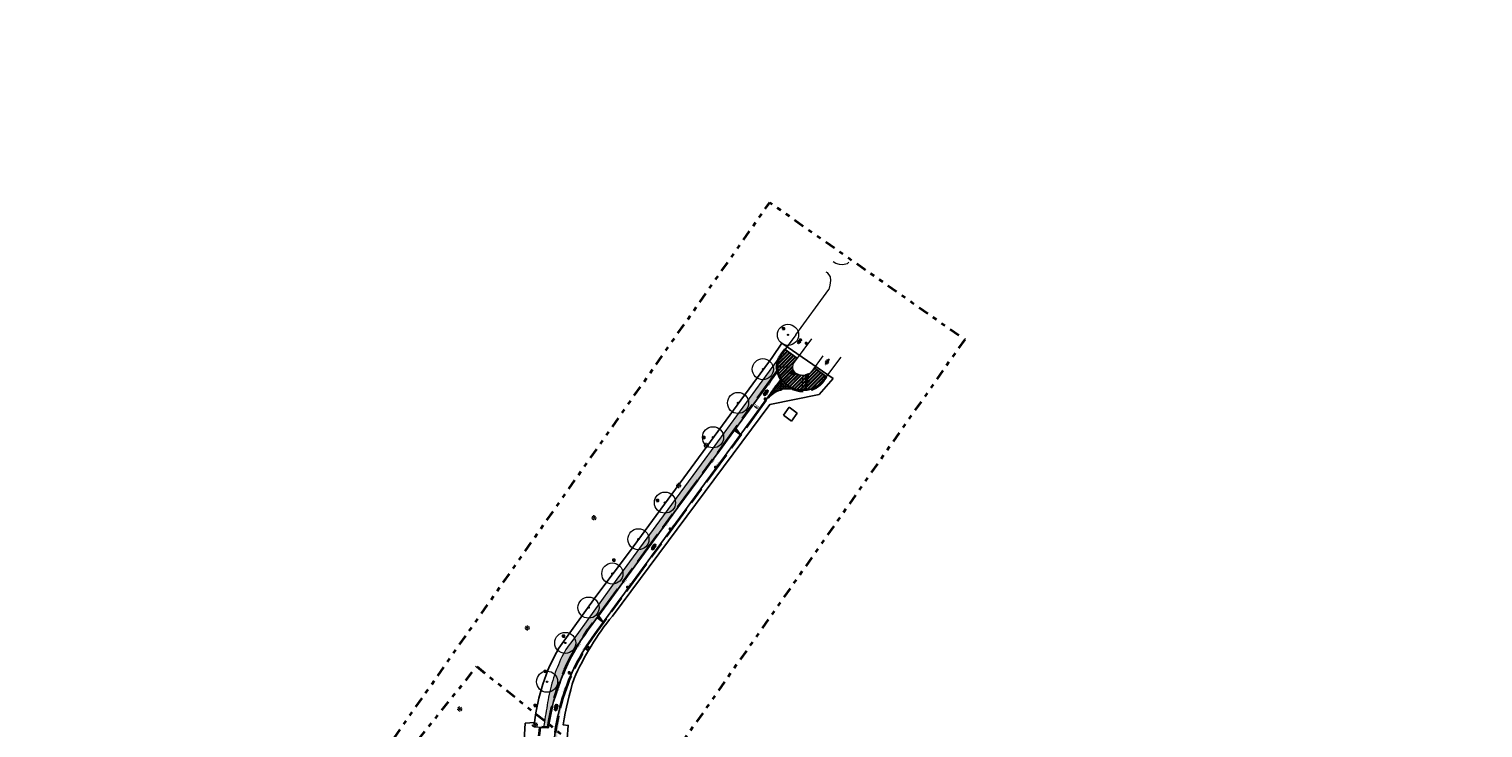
# Model space of a CAD drawing. Header units: metres. Extents: x -1 to 222837, y -2 to 853657.
# Tile 96 of 256: x 110506 to 110850, y 426902 to 427067. Entities that reach past the tile are written whole.
import ezdxf
from ezdxf.enums import TextEntityAlignment as Align

# ---------------------------------------------------------------- set-up
doc = ezdxf.new("R2010")
doc.units = ezdxf.units.M
doc.header["$XCLIPFRAME"] = 0
for name, pattern in [('AL-TEKENBLADGRENS', [11.5, 2.5, -1.5, 1, -1.5, 1, -1.5, 2.5]), ('RI-HWA_KOLKAANSLUITING', [4.3, 2.5, -1.8]), ('VH-OPSLUITBAND_100X200', [16, 8, -2, 4, -2]), ('XX-HIDDEN', [4, 2, -2])]:
    doc.linetypes.add(name, pattern=pattern)
for name, color, linetype in [('A-Herstraten', 7, 'Continuous'), ('A-Maatvoering', 30, 'Continuous'), ('BORD-ZWART', 7, 'Continuous'), ('N-ONTWERP', 1, 'Continuous'), ('Verkeersbord', 7, 'Continuous'), ('X-REF', 7, 'Continuous')]:
    doc.layers.add(name, color=color, linetype=linetype)
for name, color, linetype, lineweight in [('B-ALG', 8, 'Continuous', 5), ('B-GRN-BOOM', 74, 'Continuous', 15), ('B-GRS-WERKGRENS', 4, 'WERKGRENS', 25), ('B-GV-GR-BOOM-S', 95, 'Continuous', 13), ('B-Lichtmast', 8, 'Continuous', 5), ('B-OI-RI-GWA_KOLK-S', 30, 'Continuous', 30), ('B-OI-RI-GWA_RIOOLPUT-S', 30, 'Continuous', 30), ('B-WE-RI-PUT_BETON-S', 8, 'Continuous', 25), ('B-WE-VH-VERHARDING_TEGEL-S', 252, 'Continuous', 25), ('N-KL-RIOOL-PUTDEKSEL', 10, 'Continuous', 25), ('N-WE-GR-BOS-A', 42, 'Continuous', 18), ('N-WE-RI-HWA_KOLK-S', 150, 'Continuous', 25), ('N-WE-VH-KANTOPSLUITING_OPSLUITBAND_100X200-G VOETPAD', 150, 'VH-OPSLUITBAND_100X200', 35), ('N-WE-VH-KANTOPSLUITING_VOORKANT OB 100X200', 7, 'Continuous', 25), ('N-WE-VH-MATERIAALGRENS-G', 7, 'XX-HIDDEN', 35), ('N-WE-VH-VERHARDING_TEGEL-S', 7, 'Continuous', 25), ('Openbaar_verlichtingsobject', 1, 'Continuous', 0), ('X-XX-AL-HOOGTELABEL-T25', 7, 'Continuous', 25), ('X-XX-AL-TEKENBLADGRENS-G blad 2', 7, 'AL-TEKENBLADGRENS', 35)]:
    doc.layers.add(name, color=color, linetype=linetype, lineweight=lineweight)
doc.layers.add('N-WE-RI-HWA_KOLKAANSLUITING-G', color=7, linetype='RI-HWA_KOLKAANSLUITING', lineweight=25, true_color=0x0078f0)
doc.styles.add('NLCS-ISO', font='NLCS-ISO.ttf')
doc.styles.add('NLCS-ISO-ANNOTATIEF-T25', font='NLCS-ISO.ttf', dxfattribs={"height": 2.5})
doc.styles.add('NLCS-ISO-M1000-T25', font='NLCS-ISO.ttf')
doc.linetypes.add('WERKGRENS', pattern='A,2.5,-1,[133,ltypeshp.shx,S=1,R=0,X=-1,Y=0],-1,2.5', length=7)
doc.dimstyles.new('NLCS-ANNOTATIEF-T25-PIJL', dxfattribs={"dimtxt": 2.5, "dimasz": 2.5, "dimexe": 2, "dimexo": 2, "dimgap": 0.7, "dimtad": 1, "dimzin": 0, "dimdsep": 46, "dimtxsty": 'NLCS-ISO-ANNOTATIEF-T25', "dimcen": 0, "dimdle": 2, "dimclrd": 256, "dimclre": 256, "dimclrt": 256, "dimadec": 5, "dimazin": 0, "dimtfac": 1, "dimtofl": 0, "dimtmove": 1, "dimatfit": 0, "dimfxl": 2, "dimfxlon": 1, "dimtfillclr": 254, "dimtolj": 1, "dimtzin": 0, "dimlwd": 18, "dimlwe": 18, "dimarcsym": 0})
picture_1 = doc.add_image_def('image1.ecw', size_in_pixel=(400001, 250001))
picture_2 = doc.add_image_def('image2.ecw', size_in_pixel=(120000, 80000))
picture_3 = doc.add_image_def('image4.png', size_in_pixel=(75, 76))
pattern_1 = [(0, (0, 0), (0.2, 0.2), [0.24, -0.16]), (90, (0.12, -0.08), (-0.8, 5e-17), [0.16, -0.24]), (90, (0.32, 0.12), (-0.8, 5e-17), [0.16, -0.24]), (90, (0.52, -0.04), (-0.8, 5e-17), [0.08, -0.32]), (90, (0.72, 0.16), (-0.8, 5e-17), [0.08, -0.32])]

# ---------------------------------------------------------------- blocks, each defined once
blk = doc.blocks.new('SVH-TEGEL_300X300_DUN_HALFST_KL-SO')
for p, q in [((-3.1, 0.8), (-3, 0.8)), ((-3, -0.8), (-3, 0.8)), ((-3, 0), (-1.5, 0)), ((-1.8, 1.5), (-1.5, 1.5)), ((-1.5, -1.6), (-1.5, 1.6)), ((-1.5, 0.8), (0, 0.8)), ((0, -1.8), (0, 1.8)), ((0, 1.5), (1.5, 1.5)), ((0, 0), (1.5, 0)), ((1.5, -1.6), (1.5, 1.6)), ((1.5, 0.8), (3, 0.8)), ((3, -0.8), (3, 0.8)), ((3, 0), (3.4, 0)), ((-3.1, -0.8), (-3, -0.8)), ((-1.8, -1.5), (-1.5, -1.5)), ((-1.5, -0.8), (0, -0.8)), ((0, -1.5), (1.5, -1.5)), ((1.5, -0.8), (3, -0.8))]:
    blk.add_line(p, q)
at = {"style": 'NLCS-ISO'}
blk.add_attdef('FORMAAT', text='', height=1.8, dxfattribs=at).set_placement((-3.2, 0), align=Align.MIDDLE_RIGHT)
blk.add_attdef('KLEUR', text='', height=1.8, dxfattribs=at).set_placement((3.5, 0), align=Align.MIDDLE_LEFT)
at = {"style": 'NLCS-ISO', "flags": 1}
blk.add_attdef('FUNCTIE', text='', height=1.8, dxfattribs=at).set_placement((0.1, -3.6), align=Align.MIDDLE_CENTER)
blk = doc.blocks.new('SVH-TEGEL_300X300_DUN_HALFST-SO')
for p, q in [((-5.7, 0), (-4.5, 0)), ((-4.9, 1.5), (-4.5, 1.5)), ((-4.5, -1.8), (-4.5, 1.8)), ((-4.5, 0.8), (-3, 0.8)), ((-3.7, 2.2), (-3, 2.2)), ((-3, -2.5), (-3, 2.5)), ((-3, 1.5), (-1.5, 1.5)), ((-3, 0), (-1.5, 0)), ((-1.5, -2.9), (-1.5, 2.9)), ((-1.5, 2.2), (0, 2.2)), ((-1.5, 0.8), (0, 0.8)), ((0, -3), (0, 3)), ((0, 1.5), (1.5, 1.5)), ((0, 0), (1.5, 0)), ((1.5, -2.9), (1.5, 2.9)), ((1.5, 2.2), (3, 2.2)), ((1.5, 0.8), (3, 0.8)), ((3, -2.5), (3, 2.5)), ((3, 1.5), (4.5, 1.5)), ((3, 0), (4.5, 0)), ((4.5, -1.8), (4.5, 1.8)), ((4.5, 0.8), (5.5, 0.8)), ((-4.9, -1.5), (-4.5, -1.5)), ((-4.5, -0.8), (-3, -0.8)), ((-3.7, -2.2), (-3, -2.2)), ((-3, -1.5), (-1.5, -1.5)), ((-1.5, -0.8), (0, -0.8)), ((-1.5, -2.2), (0, -2.2)), ((0, -1.5), (1.5, -1.5)), ((1.5, -0.8), (3, -0.8)), ((1.5, -2.2), (3, -2.2)), ((3, -1.5), (4.5, -1.5)), ((4.5, -0.8), (5.5, -0.8))]:
    blk.add_line(p, q)
at = {"style": 'NLCS-ISO'}
blk.add_attdef('FORMAAT', text='', height=1.8, dxfattribs=at).set_placement((-5.8, 0), align=Align.MIDDLE_RIGHT)
blk.add_attdef('KLEUR', text='', height=1.8, dxfattribs=at).set_placement((5.6, 0), align=Align.MIDDLE_LEFT)
at = {"style": 'NLCS-ISO', "flags": 1}
blk.add_attdef('FUNCTIE', text='', height=1.8, dxfattribs=at).set_placement((0.1, -3.6), align=Align.MIDDLE_CENTER)
blk = doc.blocks.new('SGR-BOOM_01')
at = {"layer": 'B-GRN-BOOM'}
for radius in [2.5, 0.15]:
    blk.add_circle((0, 0), radius, dxfattribs=at)
blk = doc.blocks.new('*D314')
at = {"layer": 'A-Maatvoering', "linetype": 'Continuous', "lineweight": 18, "transparency": 16777216}
blk.add_line((110688.79, 426984.79), (110688.7, 426982.33), dxfattribs=at)
at = {"layer": 'A-Maatvoering', "transparency": 16777216}
blk.add_solid([(110688.62, 426982.33), (110688.79, 426982.33), (110688.68, 426981.83)], dxfattribs=at)
at = {"layer": 'Defpoints', "color": 0, "transparency": 16777216}
for p in [(110688.9, 426987.83), (110688.68, 426981.83)]:
    blk.add_point(p, dxfattribs=at)
at = {"layer": 'A-Maatvoering', "transparency": 16777216, "insert": (110688.37, 426983.91), "char_height": 0.5, "attachment_point": 5, "rotation": 87.9438, "style": 'NLCS-ISO-ANNOTATIEF-T25'}
blk.add_mtext('\\A1;R6.00', dxfattribs=at)
blk = doc.blocks.new('*D313')
at = {"layer": 'A-Maatvoering', "linetype": 'Continuous', "lineweight": 18, "transparency": 16777216}
blk.add_line((110685.76, 426987.38), (110683.31, 426987.38), dxfattribs=at)
at = {"layer": 'A-Maatvoering', "transparency": 16777216}
blk.add_solid([(110683.31, 426987.46), (110683.31, 426987.29), (110682.81, 426987.38)], dxfattribs=at)
at = {"layer": 'Defpoints', "color": 0, "transparency": 16777216}
for p in [(110682.81, 426987.38), (110687.81, 426987.38)]:
    blk.add_point(p, dxfattribs=at)
at = {"layer": 'A-Maatvoering', "transparency": 16777216, "insert": (110684.87, 426987.77), "char_height": 0.5, "attachment_point": 5, "rotation": 0.0253, "style": 'NLCS-ISO-ANNOTATIEF-T25'}
blk.add_mtext('\\A1;R5.00', dxfattribs=at)
blk = doc.blocks.new('*D315')
at = {"layer": 'A-Maatvoering', "linetype": 'Continuous', "lineweight": 18, "transparency": 16777216}
for p, q in [((110677.23, 426978.72), (110676.76, 426978.07)), ((110677.4, 426978.1), (110678.04, 426977.63)), ((110678.68, 426977.65), (110678.21, 426977.01))]:
    blk.add_line(p, q, dxfattribs=at)
at = {"layer": 'A-Maatvoering', "transparency": 16777216}
for points in [[(110677.45, 426978.17), (110677.35, 426978.03), (110677, 426978.4)], [(110678.09, 426977.69), (110678, 426977.56), (110678.45, 426977.33)]]:
    blk.add_solid(points, dxfattribs=at)
at = {"layer": 'Defpoints', "color": 0, "transparency": 16777216}
for p in [(110677.78, 426979.47), (110678.45, 426977.33), (110679.24, 426978.41)]:
    blk.add_point(p, dxfattribs=at)
at = {"layer": 'A-Maatvoering', "transparency": 16777216, "insert": (110677.95, 426978.18), "char_height": 0.5, "attachment_point": 5, "rotation": 323.7747, "style": 'NLCS-ISO-ANNOTATIEF-T25'}
blk.add_mtext('\\A1;1.80', dxfattribs=at)
blk = doc.blocks.new('N-SRI-KOLK_STRAAT_300X300-SO')
h = blk.add_hatch(color=256)
h.dxf.hatch_style = 1
h.paths.add_polyline_path([(0, 0.75), (0.75, 1.5), (-0.75, 1.5)])
h.paths.add_polyline_path([(-0.75, 0), (0.75, 0), (0, 0.75)])
for p, q in [((-0.75, 0), (0.75, 1.5)), ((0.75, 0), (-0.75, 1.5))]:
    blk.add_line(p, q)
at = {"flags": 128}
blk.add_lwpolyline([(-0.75, 0), (0.75, 0), (0.75, 1.5), (-0.75, 1.5)], close=True, dxfattribs=at)
blk = doc.blocks.new('B-SRI-PUT_GWA-SO')
at = {"layer": 'N-KL-RIOOL-PUTDEKSEL'}
for p, q in [((-2, 2), (2, 2)), ((-2, -2.1), (-2, 2)), ((-1.5, 1), (-2, 1)), ((-1.5, 0), (-2, 0)), ((-1.5, 1.5), (-1.5, 2)), ((-1.5, 1.5), (1.6, 1.5)), ((-1.5, -1.5), (-1.5, 1.5)), ((-1, 1.5), (-1, 2)), ((0, 1.5), (0, 2)), ((1, 1.5), (1, 2)), ((1.6, 1.5), (1.6, -1.5)), ((1.6, 1.5), (2, 1.5)), ((1.6, 1), (2, 1)), ((2, 2), (2.1, -2)), ((-1.5, -1), (-2, -1)), ((2.1, -2), (-2, -2.1)), ((-1.5, -1.5), (-1.5, -2.1)), ((1.6, -1.5), (-1.5, -1.5)), ((-0.5, -1.5), (-0.5, -2)), ((0.5, -1.5), (0.5, -2)), ((1.6, 0), (2.1, 0)), ((1.6, -1), (2.1, -1)), ((1.6, -1.5), (1.6, -2))]:
    blk.add_line(p, q, dxfattribs=at)
blk.add_circle((0, 0), 1.39, dxfattribs=at)
blk = doc.blocks.new('B-SRI-KOLK_STRAAT_300X300-SO')
at = {"color": 0}
for p, q in [((-0.75, 0), (0.75, 1.5)), ((0.75, 0), (-0.75, 1.5))]:
    blk.add_line(p, q, dxfattribs=at)
blk.add_3dface([(-0.75, 0), (0.75, 0), (0.75, 1.5), (-0.75, 1.5)], dxfattribs=at)
blk = doc.blocks.new('B-SRI-KOLK_TROTTOIR-SO')
at = {"color": 0}
blk.add_line((-1.125, 0), (1.125, 1.5), dxfattribs=at)
blk.add_3dface([(-1.125, 0), (1.125, 0), (1.125, 1.5), (-1.125, 1.5)], dxfattribs=at)
blk = doc.blocks.new('nieuw verkeersbord')
at = {"layer": 'BORD-ZWART'}
h = blk.add_hatch(color=256, dxfattribs=at)
edge = h.paths.add_edge_path(flags=16)
edge.add_ellipse((0, 0), major_axis=(0.111, 0.111), ratio=1, start_angle=0, end_angle=360, ccw=False)
edge = h.paths.add_edge_path()
edge.add_line((-0.32, -0.46), (0.52, 0.22))
blk.add_hatch(color=256, dxfattribs=at).paths.add_polyline_path([(0.6, 0.12), (-0.23, -0.57), (-0.32, -0.46), (0.52, 0.22)])
blk.add_lwpolyline([(0.6, 0.12), (-0.23, -0.57), (-0.32, -0.46), (0.52, 0.22)], close=True, dxfattribs=at)
at = {"layer": 'BORD-ZWART', "extrusion": (0, 0, -1)}
blk.add_ellipse((0, 0), major_axis=(0.111, 0.111), ratio=1, start_param=-1.47675163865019, end_param=4.806433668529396, dxfattribs=at)
blk = doc.blocks.new('B-SRI-PUT_BETON-SO')
blk.add_line((-1.4, -1.4), (1.4, 1.4))
at = {"lineweight": -3, "flags": 128}
blk.add_lwpolyline([(2, -2), (2, 2), (-2, 2), (-2, -2)], close=True, dxfattribs=at)
at = {"lineweight": -3}
blk.add_circle((0, 0), 2, dxfattribs=at)
blk = doc.blocks.new('bestaand lichtmast')
at = {"layer": 'B-Lichtmast'}
for p, q in [((-2.2, 2), (-1.2, 1.1)), ((-0.1, 1.6), (-0.1, 3)), ((1.1, 1.2), (2, 2.2)), ((1.6, 0.1), (3, 0.1)), ((-3, -0.1), (-1.6, -0.1)), ((-2, -2.2), (-1.1, -1.2)), ((0.1, -3), (0.1, -1.6)), ((1.2, -1.1), (2.2, -2))]:
    blk.add_line(p, q, dxfattribs=at)
blk.add_circle((0, 0), 0.77, dxfattribs=at)

msp = doc.modelspace()

# ---------------------------------------------------------------- hatches: boundary and pattern name
at = {"layer": 'A-Herstraten', "transparency": 33554559}
h = msp.add_hatch(dxfattribs=at)
h.set_pattern_fill('ANSI32', color=256, scale=0.3, style=0)
h.set_pattern_definition([(45, (107770.70876, 433861.11063), (-0.404111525, 0.404111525), []), (45, (107770.97817, 433861.11063), (-0.404111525, 0.404111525), [])])
h.paths.add_polyline_path([(110694.376, 426985.1285), (110691.5856, 426987.2119), (110691.013, 426986.445), (110690.8975, 426986.3012), (110690.7733, 426986.1647), (110690.641, 426986.0362), (110690.501, 426985.916), (110690.1637, 426985.7392), (110689.8067, 426985.6067), (110689.4358, 426985.5205), (110689.057, 426985.482), (110688.6743, 426985.4921), (110688.2959, 426985.5509), (110687.9282, 426985.6574), (110687.577, 426985.81), (110687.2201, 426985.9556), (110686.9064, 426986.1797), (110686.6528, 426986.47), (110686.473, 426986.811), (110686.3786, 426987.1706), (110686.3666, 426987.5421), (110686.4376, 426987.907), (110686.588, 426988.247), (110687.4876, 426989.4688), (110684.6665, 426991.5458), (110683.7809, 426990.3424, 0.41839166), (110684.9023, 426983.31), (110685.4127, 426982.9455, 0.40715002), (110693.6966, 426984.2243)])
at = {"layer": 'N-ONTWERP'}
h = msp.add_hatch(dxfattribs=at)
h.set_pattern_fill('LINE', color=256, scale=0.08, angle=184.644989)
h.set_pattern_definition([(184.645, (110724.58302, 427090.4798), (0.0205693, -0.25316576), [])])
h.paths.add_polyline_path([(110689.5191, 426985.5398), (110690.1973, 426985.7569), (110689.5752, 426981.8664)])
h = msp.add_hatch(dxfattribs=at)
h.set_pattern_fill('LINE', color=256, scale=0.08, angle=233.774746)
h.set_pattern_definition([(233.77475, (110616.20458, 427067.59827), (0.2049018, -0.15010417), [])])
h.paths.add_polyline_path([(110672.6155, 426972.4159), (110673.0021, 426972.9436), (110674.0676, 426971.3522)])
h = msp.add_hatch(dxfattribs=at)
h.set_pattern_fill('LINE', color=256, scale=0.08, angle=233.774746)
h.set_pattern_definition([(233.77475, (110583.7058, 427023.23535), (0.2049018, -0.15010417), [])])
h.paths.add_polyline_path([(110640.1167, 426928.053), (110640.5033, 426928.5807), (110641.5688, 426926.9893)])
at = {"layer": 'N-WE-GR-BOS-A', "transparency": 33554559}
h = msp.add_hatch(dxfattribs=at)
h.set_pattern_fill('AGR-BOSPLANTSOEN', color=102, scale=0.2, style=0, pattern_type=2)
h.set_pattern_definition([(0, (115486.14582, 426507.2445), (0.2, 0.2), [0.24, -0.16]), (90, (115486.2658, 426507.1645), (-0.8, 5e-17), [0.16, -0.24]), (90, (115486.4658, 426507.3645), (-0.8, 5e-17), [0.16, -0.24]), (90, (115486.6658, 426507.2045), (-0.8, 5e-17), [0.08, -0.32]), (90, (115486.8658, 426507.4045), (-0.8, 5e-17), [0.08, -0.32])])
edge = h.paths.add_edge_path()
edge.add_arc((110687.8092, 426987.379), 5.1011, 155.028117, 190.230978)
edge.add_line((110682.7892, 426986.4729), (110637.9606, 426925.2789))
edge.add_arc((110679.909, 426894.549), 52, 143.774746, 171.627147)
edge.add_line((110628.4632, 426902.1209), (110627.3284, 426902.1936))
edge.add_arc((110627.0367, 426902.6353), 0.5293, 303.437012, 344.504164)
edge.add_line((110627.5468, 426902.4939), (110628.3785, 426907.6836))
edge.add_arc((110666.9174, 426901.9146), 38.9683, 154.042235, 171.486473, ccw=False)
edge.add_line((110631.8803, 426918.9713), (110633.92, 426922.168))
edge.add_line((110633.92, 426922.168), (110635.698, 426924.592))
edge.add_line((110635.698, 426924.592), (110644.79, 426937.218))
edge.add_line((110644.79, 426937.218), (110654.904, 426951.014))
edge.add_line((110654.904, 426951.014), (110665.618, 426965.602))
edge.add_line((110665.618, 426965.602), (110679.158, 426984.06))
edge.add_line((110679.158, 426984.06), (110683.185, 426989.5325))
h = msp.add_hatch(dxfattribs=at)
h.set_pattern_fill('AGR-BOSPLANTSOEN', color=102, scale=0.2, style=0, pattern_type=2)
h.set_pattern_definition(pattern_1)
h.paths.add_polyline_path([(110686.8097, 426982.0975), (110686.4384, 426982.2468), (110686.1293, 426982.3936), (110685.4704, 426982.7814), (110684.4718, 426983.4946), (110683.7185, 426984.3571), (110680.6474, 426980.1649), (110680.6688, 426980.1227), (110680.683, 426980.139), (110681.0435, 426980.505), (110681.436, 426980.8366), (110681.857, 426981.131), (110682.2936, 426981.4039), (110682.7525, 426981.6375), (110683.23, 426981.83), (110683.977, 426982.0395), (110684.7452, 426982.1488), (110685.521, 426982.156)])
h = msp.add_hatch(dxfattribs=at)
h.set_pattern_fill('AGR-BOSPLANTSOEN', color=102, scale=0.2, style=0, pattern_type=2)
h.set_pattern_definition(pattern_1)
h.paths.add_polyline_path([(110631.587, 426884.62), (110631.4478, 426885.2728), (110631.3111, 426885.9261), (110631.177, 426886.58), (110631.0453, 426887.2308), (110630.9276, 426887.8842), (110630.824, 426888.54), (110630.734, 426889.2013), (110630.6584, 426889.8644), (110630.597, 426890.529), (110630.5497, 426891.1965), (110630.51, 426891.8646), (110630.478, 426892.533), (110630.4538, 426893.1975), (110630.4371, 426893.8622), (110630.428, 426894.527), (110630.4369, 426895.1924), (110630.4509, 426895.8578), (110630.47, 426896.523), (110630.4945, 426897.1956), (110630.5241, 426897.8679), (110630.559, 426898.54), (110630.6179, 426899.2126), (110630.6832, 426899.8846), (110630.755, 426900.556), (110630.8309, 426901.2078), (110630.9129, 426901.8588), (110631.001, 426902.509), (110631.1054, 426903.1784), (110631.21, 426903.8477), (110631.315, 426904.517), (110631.4174, 426905.1677), (110631.52, 426905.8184), (110631.623, 426906.469), (110631.7441, 426907.1203), (110631.8718, 426907.7703), (110632.006, 426908.419), (110632.1478, 426909.0712), (110632.2961, 426909.7218), (110632.3796, 426910.0718, 0.2300297), (110638.3262, 426866.7844), (110638.254, 426866.921), (110637.947, 426867.515), (110637.6407, 426868.1093), (110637.335, 426868.704), (110637.032, 426869.295), (110636.7297, 426869.8863), (110636.428, 426870.478), (110636.1406, 426871.0826), (110635.8532, 426871.6873), (110635.566, 426872.292), (110635.2806, 426872.8933), (110634.9952, 426873.4946), (110634.71, 426874.096), (110634.4409, 426874.7138), (110634.1842, 426875.3369), (110633.94, 426875.965), (110633.7124, 426876.5864), (110633.4971, 426877.2122), (110633.294, 426877.842), (110633.0975, 426878.4754), (110632.9099, 426879.1114), (110632.731, 426879.75), (110632.5615, 426880.3891), (110632.4008, 426881.0305), (110632.249, 426881.674), (110632.0225, 426882.6547), (110631.8018, 426883.6367)])

# ---------------------------------------------------------------- linework, layer by layer
at = {"flags": 128}
msp.add_lwpolyline([(110684.6665, 426991.5458), (110683.7809, 426990.3424, 0.41839166), (110684.9023, 426983.31), (110685.4127, 426982.9455, 0.40715002), (110693.6966, 426984.2243), (110694.376, 426985.1285)], format="xyb", dxfattribs=at)
for points in [[(110684.6665, 426991.5458), (110687.4876, 426989.4688)], [(110694.376, 426985.1285), (110691.5856, 426987.2119)]]:
    msp.add_lwpolyline(points, dxfattribs=at)
at = {"layer": 'B-ALG', "flags": 128}
for points in [[(110699.749, 427012.199), (110699.307, 427011.81), (110698.3, 427011.594), (110697.546, 427011.641), (110696.66, 427011.889), (110696.031, 427012.261)], [(110694.2934, 427009.9422), (110694.5832, 427009.7446), (110695.3086, 427008.7053), (110695.3543, 427007.8384), (110695.2485, 427006.7393), (110694.9786, 427005.744)], [(110687.212, 426995.005), (110694.9786, 427005.744)]]:
    msp.add_lwpolyline(points, dxfattribs=at)
at = {"layer": 'B-ALG'}
for points in [[(110687.212, 426995.005), (110679.158, 426984.06), (110665.618, 426965.602), (110654.904, 426951.014), (110644.79, 426937.218)], [(110687.212, 426995.005), (110684.4614, 426991.267)], [(110690.856, 426994.044), (110686.588, 426988.247), (110686.4376, 426987.907), (110686.3666, 426987.5421), (110686.3786, 426987.1706), (110686.473, 426986.811), (110686.6528, 426986.47), (110686.9064, 426986.1797), (110687.2201, 426985.9556), (110687.577, 426985.81), (110687.9282, 426985.6574), (110688.2959, 426985.5509), (110688.6743, 426985.4921), (110689.057, 426985.482), (110689.4358, 426985.5205), (110689.8067, 426985.6067), (110690.1637, 426985.7392), (110690.501, 426985.916), (110690.641, 426986.0362), (110690.7733, 426986.1647), (110690.8975, 426986.3012), (110691.013, 426986.445), (110693.689, 426990.029)], [(110690.856, 426994.044), (110687.2819, 426989.1895)], [(110683.3342, 426989.7352), (110679.158, 426984.06), (110665.618, 426965.602), (110654.904, 426951.014), (110644.79, 426937.218), (110635.698, 426924.592)], [(110697.845, 426989.746), (110693.5196, 426983.9887), (110693.0125, 426983.5073), (110692.462, 426983.076), (110692.0351, 426982.7947), (110691.5897, 426982.5436), (110691.128, 426982.324), (110690.6165, 426982.1787), (110690.0951, 426982.0744), (110689.567, 426982.012), (110689.1649, 426981.9928), (110688.7625, 426981.9978), (110688.361, 426982.027), (110685.521, 426982.156), (110684.7452, 426982.1488), (110683.977, 426982.0395), (110683.23, 426981.83), (110682.7525, 426981.6375), (110682.2936, 426981.4039), (110681.857, 426981.131), (110681.436, 426980.8366), (110681.0435, 426980.505), (110680.683, 426980.139), (110680.5649, 426980.0033), (110680.5365, 426979.9685)], [(110691.013, 426986.445), (110693.689, 426990.029)], [(110680.8633, 426980.322), (110681.2398, 426980.6708), (110681.6465, 426980.9838), (110682.2936, 426981.4039), (110682.5231, 426981.5207), (110683.23, 426981.83), (110683.23, 426981.83), (110683.6035, 426981.9348), (110683.9093, 426982.0205)], [(110688.8385, 426981.9968), (110688.7625, 426981.9978), (110688.361, 426982.027), (110685.521, 426982.156), (110684.7452, 426982.1488), (110683.977, 426982.0395), (110683.9093, 426982.0205)], [(110635.698, 426924.592), (110633.92, 426922.168), (110633.5126, 426921.6332), (110633.1245, 426921.0843), (110632.756, 426920.522), (110632.4114, 426919.9535), (110632.087, 426919.3732), (110631.783, 426918.782), (110631.5055, 426918.1775), (110631.2358, 426917.5695), (110630.974, 426916.958), (110630.7211, 426916.3455), (110630.4761, 426915.7298), (110630.239, 426915.111), (110630.0239, 426914.4801), (110629.8182, 426913.846), (110629.622, 426913.209), (110629.434, 426912.5644), (110629.2556, 426911.917), (110629.087, 426911.267), (110628.9381, 426910.6155), (110628.7978, 426909.9621), (110628.666, 426909.307), (110628.5443, 426908.6588), (110628.431, 426908.0091), (110628.326, 426907.358), (110628.1989, 426906.6965), (110628.0779, 426906.0338), (110627.963, 426905.37), (110627.8557, 426904.7143), (110627.7544, 426904.0576), (110627.659, 426903.4), (110627.564, 426902.554), (110627.5296, 426902.4339), (110627.4689, 426902.3246), (110627.385, 426902.232), (110627.2718, 426902.1553), (110627.1431, 426902.109), (110627.007, 426902.096), (110625.276, 426902.206), (110625.1438, 426902.2395), (110625.0255, 426902.3076), (110624.93, 426902.405), (110624.8682, 426902.515), (110624.8358, 426902.6369), (110624.835, 426902.763)]]:
    msp.add_lwpolyline(points, dxfattribs=at)
at = {"layer": 'B-GRS-WERKGRENS', "flags": 128}
msp.add_lwpolyline([(110696.0424, 426984.6552), (110683.8611, 426993.0575), (110681.5434, 426989.648), (110647.8047, 426943.6556), (110640.0829, 426933.4366), (110631.1128, 426920.9005, 0.10520775), (110625.3199, 426903.2705), (110623.1195, 426903.1135), (110622.8302, 426899.1404), (110622.8257, 426889.069), (110624.314, 426881.9131), (110619.9478, 426879.8593), (110610.3848, 426873.2075), (110605.3942, 426863.2003), (110609.4478, 426861.4866), (110615.1856, 426858.5041), (110624.3283, 426850.7908), (110624.9802, 426851.6022), (110633.8741, 426844.4563), (110643.0504, 426836.1435), (110655.3674, 426823.3669), (110656.8702, 426821.845), (110655.5569, 426820.1319), (110651.9971, 426815.8251), (110661.0857, 426808.031), (110673.7143, 426797.8916), (110678.9933, 426800.935), (110682.0087, 426797.6368), (110681.3441, 426795.8887), (110682.3406, 426793.9995), (110688.6092, 426792.8127), (110694.4162, 426788.3905), (110707.3498, 426779.7534), (110715.9972, 426773.9651), (110732.7151, 426767.339), (110745.7247, 426763.2028), (110771.1914, 426758.373, 0.06096148), (110771.6742, 426758.3185), (110776.6174, 426758.3652, 0.20324488), (110778.0492, 426758.9882), (110779.3918, 426760.4028), (110780.9873, 426760.4434), (110817.1705, 426756.6066), (110816.6589, 426751.3461), (110815.9469, 426746.519), (110856.8361, 426742.5539), (110868.464, 426743.0015), (110903.6966, 426739.1644), (110904.3848, 426743.7349), (110908.755, 426743.0671), (110933.5332, 426740.8075), (110948.0408, 426738.8473), (110947.4256, 426740.8728), (110946.1413, 426744.2355), (110945.7955, 426745.6803), (110945.6322, 426748.1471), (110946.284, 426749.2657), (110950.55, 426751.1074), (110955.1425, 426754.8833), (110957.03, 426770.6443, -0.18580709), (110962.3439, 426783.753), (110989.6664, 426800.1273), (111094.2752, 426788.8928), (111096.9393, 426786.2536), (111113.387, 426770.3931), (111118.0944, 426765.9923), (111122.4936, 426760.6996), (111125.9314, 426762.8446), (111132.5526, 426748.3003), (111130.756, 426746.1019), (111135.8274, 426730.5828), (111138.6736, 426726.3465), (111145.5036, 426725.3036), (111154.9471, 426706.8249), (111165.7603, 426690.152), (111168.851, 426684.8194, -0.46236236), (111168.5963, 426684.1014), (111167.0071, 426683.4965, 0.42048403), (111166.7216, 426682.8413), (111168.1987, 426679.1971, 0.40810617), (111168.8402, 426678.9177), (111171.0563, 426679.7624, -0.38651088), (111171.6824, 426679.5171), (111181.5181, 426659.6501, -0.05083341), (111182.4436, 426652.4704), (111182.0314, 426643.923, 0.14247383), (111183.8712, 426635.0932), (111183.4465, 426634.9245, 0.4355486), (111183.181, 426634.2421), (111186.4656, 426627.4501, 0.39100905), (111187.0968, 426627.2017), (111187.7695, 426627.4631, -0.62170468), (111188.6778, 426626.8695), (111191.3536, 426623.2086), (111193.4941, 426621.7053, 0.03124527), (111201.9852, 426616.7325), (111203.0999, 426614.7511), (111204.682, 426609.1244), (111214.9386, 426601.3343), (111217.1204, 426598.7395), (111225.8995, 426589.0359), (111234.1322, 426582.7269), (111239.4891, 426579.6722), (111245.6835, 426577.3486), (111253.4749, 426571.9169), (111263.6, 426564.0526), (111282.5854, 426548.9024), (111301.6692, 426532.7467, 0.30537253), (111302.2245, 426532.6856), (111306.0353, 426534.6841, -0.29808234), (111306.5802, 426534.6315), (111324.4609, 426520.2968), (111328.5947, 426517.3176), (111334.5617, 426512.1897), (111347.6676, 426496.9046), (111348.8032, 426495.5161), (111350.8304, 426490.6816), (111350.3674, 426489.5288), (111350.1567, 426488.113), (111358.3017, 426484.7489), (111354.8474, 426480.6644), (111368.3123, 426468.1831), (111377.3553, 426476.996, 0.13633735), (111383.9435, 426482.7516), (111385.2075, 426486.335, 0.1290898), (111392.5323, 426491.085), (111402.9598, 426500.6813), (111414.8163, 426512.1936), (111417.8476, 426515.9853), (111419.2589, 426514.9338), (111421.3759, 426518.0123), (111420.2224, 426518.9196), (111422.81, 426522.1924), (111426.863, 426530.0682, 0.03507058), (111434.8335, 426544.8206), (111439.2413, 426554.0134, -0.05230805), (111448.8827, 426568.1194, -0.04052095), (111456.7487, 426576.4924, -0.04669515), (111473.4248, 426590.6198), (111485.5951, 426597.7662, -0.0126767), (111492.9285, 426600.958), (111508.0649, 426606.5204, 0.41050654), (111508.3639, 426607.1562), (111505.5678, 426615.0734, 0.41682072), (111504.9257, 426615.3769, 0.09058647), (111453.5553, 426585.3427, 0.07535536), (111438.7111, 426569.8858), (111431.5958, 426575.2906), (111449.9864, 426597.6332, -0.01679182), (111466.0879, 426610.5482, -0.05573669), (111491.1449, 426625.909), (111496.7623, 426628.282), (111500.0134, 426627.408), (111496.8382, 426635.2441, 0.43651315), (111496.1526, 426635.5043), (111483.8851, 426629.4186), (111469.1011, 426620.6492), (111459.7603, 426613.6987), (111449.6345, 426605.6254), (111441.1156, 426596.9369), (111429.1984, 426582.1603), (111431.0516, 426580.4575), (111406.3855, 426549.5491), (111397.0353, 426537.6586), (111395.2825, 426538.9636), (111392.9955, 426535.9501), (111394.7182, 426534.652), (111385.0563, 426522.0908), (111383.9989, 426523.6376), (111382.3412, 426528.1461), (111377.4375, 426522.2271), (111374.2352, 426518.6692), (111371.5931, 426517.349), (111368.7588, 426516.8835, -0.16527015), (111368.4414, 426516.9363), (111351.2649, 426526.1508), (111324.3951, 426546.666, -0.36570241), (111324.2558, 426547.2959), (111327.3573, 426553.7283), (111318.6307, 426557.5297), (111316.993, 426553.8053, -0.292044), (111316.5453, 426553.5067), (111315.0912, 426553.4777, -0.17767039), (111314.7655, 426553.5899), (111310.1408, 426557.3558), (111311.2887, 426558.5858), (111304.2587, 426562.7405), (111301.5045, 426560.4492), (111295.9509, 426564.4743), (111281.0543, 426575.6912), (111258.9288, 426592.957), (111249.3591, 426601.8548, -0.34386502), (111248.8513, 426603.8594), (111251.0811, 426609.1697), (111244.5637, 426612.1342), (111243.3013, 426609.3809, -0.38750999), (111240.247, 426608.7097), (111235.9586, 426611.3734), (111222.8523, 426621.7349, -0.10196074), (111210.3565, 426637.5663), (111200.0165, 426658.1073), (111201.4139, 426658.6408), (111199.3001, 426663.2598), (111197.9906, 426662.7333), (111191.4076, 426676.6319), (111174.4849, 426716.3816), (111175.4097, 426716.7231), (111171.0205, 426729.4174), (111175.0412, 426731.185), (111170.1325, 426742.3426), (111166.2238, 426740.4392, -0.41046403), (111165.5682, 426740.6918), (111138.6135, 426800.3934), (111133.3697, 426808.996), (111125.2446, 426812.7715), (111122.0804, 426814.7113), (111120.4075, 426811.7274), (111112.4651, 426815.0539), (111113.977, 426818.0228), (111102.5934, 426823.5257), (111102.2145, 426825.6444), (111101.5386, 426826.104), (111098.4509, 426820.0386), (111098.1228, 426816.7559, -0.47831468), (111097.1304, 426815.9869), (111079.7528, 426814.8965), (111037.4827, 426818.9619), (111036.1483, 426820.676), (111025.3219, 426821.8651, -0.58826867), (111024.7204, 426822.5699), (111025.1154, 426826.7463), (111011.1397, 426828.3732), (111010.5098, 426823.377), (110975.0569, 426827.1641, -0.42274047), (110973.7842, 426826.145), (110972.2564, 426826.4378), (110959.5596, 426833.3734), (110958.1603, 426830.409), (110957.3954, 426829.099), (110954.2397, 426830.6759, 0.41776026), (110954.0263, 426831.7812), (110953.0451, 426832.2923), (110947.7288, 426821.8867, 0.39483185), (110948.0794, 426820.5624), (110946.5009, 426817.2404, 0.34624813), (110946.8876, 426815.8708), (110948.0794, 426815.2823), (110932.6313, 426785.3128), (110928.0532, 426787.6811), (110926.0816, 426783.9946), (110917.98, 426788.1352), (110915.9109, 426784.42), (110924.7467, 426780.0296), (110923.0733, 426776.8554, -0.35677783), (110920.2972, 426775.4672), (110916.1875, 426776.0072), (110915.9141, 426771.5714), (110913.7365, 426768.8555), (110905.8767, 426769.8295), (110900.4014, 426769.4949), (110863.1263, 426773.5086), (110863.2476, 426775.3474), (110848.047, 426776.8987), (110848.3121, 426779.5808), (110834.4844, 426781.2506), (110832.1514, 426778.2107), (110815.8574, 426780.0038), (110815.8584, 426779.1503), (110801.2397, 426780.3392), (110782.6093, 426782.222), (110759.4143, 426784.7077), (110754.5988, 426785.9779), (110742.745, 426787.1149, -0.08271473), (110722.469, 426795.3305), (110715.9744, 426799.6762), (110697.6211, 426814.5447), (110698.7305, 426815.8539), (110693.1992, 426820.2996), (110694.4011, 426821.1956), (110690.4312, 426824.4068), (110689.2759, 426823.1938), (110680.9801, 426829.6825), (110667.8024, 426840.4947), (110648.298, 426856.8491), (110644.9707, 426860.4465), (110640.9767, 426865.7977, -0.15102243), (110633.0251, 426899.4367), (110633.3008, 426902.589), (110632.0835, 426902.7381, -0.03387084), (110634.6762, 426913.6872, -0.06423242), (110643.7421, 426928.4733), (110681.0035, 426978.4881), (110692.6868, 426980.9045)], format="xyb", close=True, dxfattribs=at)
at = {"layer": 'N-ONTWERP', "flags": 128}
for points in [[(110689.5191, 426985.5398), (110690.1973, 426985.7569), (110689.5752, 426981.8664)], [(110689.5752, 426981.8664), (110689.5191, 426985.5398)], [(110672.6155, 426972.4159), (110673.0021, 426972.9436), (110674.0676, 426971.3522)], [(110674.0676, 426971.3522), (110672.6155, 426972.4159)], [(110640.1167, 426928.053), (110640.5033, 426928.5807), (110641.5688, 426926.9893)], [(110641.5688, 426926.9893), (110640.1167, 426928.053)]]:
    msp.add_lwpolyline(points, dxfattribs=at)
at = {"layer": 'N-WE-RI-HWA_KOLKAANSLUITING-G', "flags": 128}
msp.add_lwpolyline([(110633.954, 426914.875), (110633.5448, 426915.0578)], dxfattribs=at)
at = {"layer": 'N-WE-VH-KANTOPSLUITING_OPSLUITBAND_100X200-G VOETPAD', "flags": 128}
for points in [[(110684.586, 426991.6051), (110683.7004, 426990.4016, 0.41839166), (110684.8442, 426983.2286), (110685.3546, 426982.8641, 0.40715002), (110693.7766, 426984.1643), (110694.4559, 426985.0685)], [(110682.7892, 426986.4729), (110637.9606, 426925.2789, 0.12217517), (110628.4619, 426902.1119), (110627.0802, 426902.1919)], [(110666.351, 426841.051), (110648.2627, 426855.8383, -0.39875221), (110639.574, 426924.097), (110683.7092, 426984.3444)]]:
    msp.add_lwpolyline(points, format="xyb", dxfattribs=at)
at = {"layer": 'N-WE-VH-KANTOPSLUITING_VOORKANT OB 100X200', "flags": 128}
for points in [[(110682.8152, 426986.3392), (110638.0412, 426925.2198, 0.12262276), (110628.5476, 426902.0068), (110627.0745, 426902.0921)], [(110666.2877, 426840.9736), (110648.1994, 426855.7609, -0.39875221), (110639.4933, 426924.1561), (110683.6475, 426984.4294)]]:
    msp.add_lwpolyline(points, format="xyb", dxfattribs=at)
at = {"layer": 'N-WE-VH-MATERIAALGRENS-G', "flags": 128}
msp.add_lwpolyline([(110626.5703, 426902.1237), (110626.4979, 426901.379), (110626.2857, 426899.2792), (110626.2144, 426898.0441)], dxfattribs=at)
at = {"layer": 'X-XX-AL-TEKENBLADGRENS-G blad 2', "color": 4, "flags": 128}
for points in [[(110727.164, 426993.9235), (110631.7001, 426857.8754), (110585.5322, 426890.2711), (110680.9961, 427026.3192)], [(110611.6419, 426916.5299), (110741.4913, 426812.7919), (110706.2878, 426768.7275), (110576.4384, 426872.4654)]]:
    msp.add_lwpolyline(points, close=True, dxfattribs=at)

# ---------------------------------------------------------------- block references
at = {"layer": 'B-GV-GR-BOOM-S', "zscale": 0.5}
for p in [(110685.328, 426994.999), (110679.37, 426986.87), (110673.514, 426978.892), (110667.58, 426970.77), (110656.197, 426955.311), (110649.921, 426946.644, -0.343), (110643.753, 426938.524, -0.333), (110638.113, 426930.47, -0.358), (110632.59, 426922.117, -0.249), (110628.296, 426912.932, -0.304)]:
    msp.add_blockref('SGR-BOOM_01', p, dxfattribs=at)
at = {"layer": 'B-OI-RI-GWA_KOLK-S', "xscale": 0.1999999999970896, "yscale": 0.1999999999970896, "zscale": 0.1999999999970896}
for name, p in [('B-SRI-KOLK_TROTTOIR-SO', (110684.28, 426996.314, -0.727)), ('B-SRI-KOLK_STRAAT_300X300-SO', (110689.615, 426992.846, -0.734)), ('B-SRI-KOLK_STRAAT_300X300-SO', (110679.946, 426979.638, -0.716)), ('B-SRI-KOLK_TROTTOIR-SO', (110665.385, 426970.577, -0.722)), ('B-SRI-KOLK_STRAAT_300X300-SO', (110668.128, 426963.503, -0.635)), ('B-SRI-KOLK_TROTTOIR-SO', (110654.424, 426955.647, -0.626)), ('B-SRI-KOLK_STRAAT_300X300-SO', (110657.393, 426948.862, -0.577)), ('B-SRI-KOLK_TROTTOIR-SO', (110644.081, 426941.54, -0.538)), ('B-SRI-KOLK_STRAAT_300X300-SO', (110647.314, 426935.12, -0.496)), ('B-SRI-KOLK_TROTTOIR-SO', (110632.195, 426923.585, -0.463)), ('B-SRI-KOLK_TROTTOIR-SO', (110627.831, 426915.24, -0.444)), ('B-SRI-KOLK_STRAAT_300X300-SO', (110633.554, 426914.917, -0.42)), ('B-SRI-KOLK_TROTTOIR-SO', (110625.488, 426907.137, -0.378))]:
    msp.add_blockref(name, p, dxfattribs=at)
at = {"layer": 'B-OI-RI-GWA_RIOOLPUT-S', "xscale": 0.1999999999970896, "yscale": 0.1999999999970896, "zscale": 0.1999999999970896, "rotation": 330.1727704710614}
msp.add_blockref('B-SRI-PUT_GWA-SO', (110637.8856, 426920.8791, -0.354), dxfattribs=at)
at = {"layer": 'B-WE-RI-PUT_BETON-S', "xscale": 0.2, "yscale": 0.2, "rotation": 317.7069925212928}
msp.add_blockref('B-SRI-PUT_BETON-SO', (110686.3825, 426986.0777), dxfattribs=at)
at = {"layer": 'B-WE-VH-VERHARDING_TEGEL-S'}
ref = msp.add_blockref('SVH-TEGEL_300X300_DUN_HALFST_KL-SO', (110688.0765, 426993.5355), dxfattribs=dict(at, xscale=0.2, yscale=0.2, zscale=0.2, rotation=234.5737891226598))
ref.add_attrib('KLEUR', 'R', dxfattribs={"layer": '0', "height": 0.36, "rotation": 234.573789, "style": 'NLCS-ISO'}).set_placement((110687.6713, 426992.9659), align=Align.MIDDLE_LEFT)
ref = msp.add_blockref('SVH-TEGEL_300X300_DUN_HALFST_KL-SO', (110694.6446, 426988.678), dxfattribs=dict(at, xscale=0.2, yscale=0.2, zscale=0.2, rotation=234.5737891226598))
ref.add_attrib('KLEUR', 'R', dxfattribs={"layer": '0', "height": 0.36, "rotation": 234.573789, "style": 'NLCS-ISO'}).set_placement((110694.2395, 426988.1084), align=Align.MIDDLE_LEFT)
at = {"layer": 'N-WE-RI-HWA_KOLK-S', "xscale": 0.2, "yscale": 0.2, "zscale": 2}
for p, rotation in [((110679.9269, 426979.6043), 323.7747464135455), ((110668.1071, 426963.4696), 323.7747464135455), ((110657.3917, 426948.8424), 323.7747464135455), ((110647.303, 426935.0706), 323.7747464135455), ((110633.893, 426914.7379), 336.0277178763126)]:
    msp.add_blockref('N-SRI-KOLK_STRAAT_300X300-SO', p, dxfattribs=dict(at, rotation=rotation))
at = {"layer": 'N-WE-VH-VERHARDING_TEGEL-S', "xscale": 0.15, "yscale": 0.15, "zscale": 0.15}
for p, rotation in [((110680.0896, 426981.3029), 51.16497565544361), ((110653.5425, 426944.8208), 54.80565856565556), ((110630.4294, 426906.8304), 76.94516671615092)]:
    msp.add_blockref('SVH-TEGEL_300X300_DUN_HALFST-SO', p, dxfattribs=dict(at, rotation=rotation))
at = {"layer": 'Openbaar_verlichtingsobject', "color": 1, "lineweight": 13, "xscale": 0.2, "yscale": 0.2, "zscale": 0.2}
for p in [(110665.972, 426968.889), (110659.474, 426959.3506), (110639.372, 426951.721), (110623.644, 426925.674), (110607.6104, 426906.4759), (110625.5196, 426902.7645)]:
    msp.add_blockref('bestaand lichtmast', p, dxfattribs=at)
at = {"layer": 'Verkeersbord', "rotation": 104.9879388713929}
msp.add_blockref('nieuw verkeersbord', (110683.7792, 426983.1964), dxfattribs=at)

# ---------------------------------------------------------------- texts
at = {"layer": 'X-XX-AL-HOOGTELABEL-T25', "char_height": 0.36, "attachment_point": 1, "style": 'NLCS-ISO-M1000-T25'}
for s, insert, rotation in [('-0.67', (110684.9328, 426991.1675), 232.243659), ('-0.71', (110687.4002, 426989.4361), 232.243659), ('-0.68', (110681.5511, 426983.828), 234.028065), ('-0.73', (110688.3764, 426985.0884), 169.698327), ('-0.75', (110691.9252, 426986.8388), 232.243659), ('-0.79', (110694.2764, 426985.1278), 232.243659), ('-0.72', (110682.5867, 426983.0364), 234.028065), ('-0.77', (110687.2977, 426982.2225), 169.698327), ('-0.60', (110668.1982, 426965.6664), 234.028065), ('-0.64', (110669.2337, 426964.8748), 234.028065), ('-0.53', (110657.3549, 426950.8206), 234.028065), ('-0.57', (110658.3904, 426950.029), 234.028065), ('-0.43', (110647.3583, 426937.1619), 234.028065), ('-0.47', (110648.3939, 426936.3703), 234.028065), ('-0.43', (110636.4559, 426922.0961), 238.407551), ('-0.47', (110637.5489, 426921.3859), 238.407551), ('-0.33', (110631.4296, 426911.9095), 251.757751), ('-0.37', (110632.657, 426911.4708), 251.757751)]:
    msp.add_mtext_dynamic_manual_height_columns(s, width=2.935624, gutter_width=2.5, heights=[0], dxfattribs=dict(at, insert=insert, rotation=rotation))

# ---------------------------------------------------------------- dimensions: what is measured, and where the dimension line sits
at = {"layer": 'A-Maatvoering'}
for center, mpoint, picture, middle in [((110687.8081, 426987.3789, -0.11), (110682.8081, 426987.3767, -0.11), '*D313', (110684.8731, 426987.3776, -0.11)), ((110688.8996, 426987.8283, -0.11), (110688.6843, 426981.8321, -0.11), '*D314', (110688.7584, 426983.8958, -0.11))]:
    dim = msp.add_radius_dim(center=center, mpoint=mpoint, dimstyle='NLCS-ANNOTATIEF-T25-PIJL', dxfattribs=at)
    dim.commit()
    dim.dimension.update_dxf_attribs({"geometry": picture, "text_midpoint": middle, "dimtype": 164})
dim = msp.add_aligned_dim(p1=(110677.7833, 426979.4703, -0.23), p2=(110679.2353, 426978.4065, -0.23), distance=-1.3327, dimstyle='NLCS-ANNOTATIEF-T25-PIJL', dxfattribs=at)
dim.commit()
dim.dimension.update_dxf_attribs({"geometry": '*D315', "text_midpoint": (110677.9522, 426978.178, -0.23)})

# ---------------------------------------------------------------- pictures from other files: only their frames are drawn
at = {"layer": 'Verkeersbord'}
image = msp.add_image(picture_3, insert=(110685.596, 426977.856), size_in_units=(2.3157, 2.3466), rotation=-125.057031, dxfattribs=at)
image.dxf.flags = 7
at = {"layer": 'X-REF'}
image = msp.add_image(picture_1, insert=(100000.0001, 424999.9001), size_in_units=(40000, 25000.0375), dxfattribs=at)
image.set_boundary_path([(93497.8255, 208977.5368), (156894.5073, 250000.5)])
image = msp.add_image(picture_2, insert=(109499.5231, 424999.9595), size_in_units=(6001.8618, 4001.2412), dxfattribs=at)
image.dxf.flags = 7

doc.saveas('drawing.dxf')
